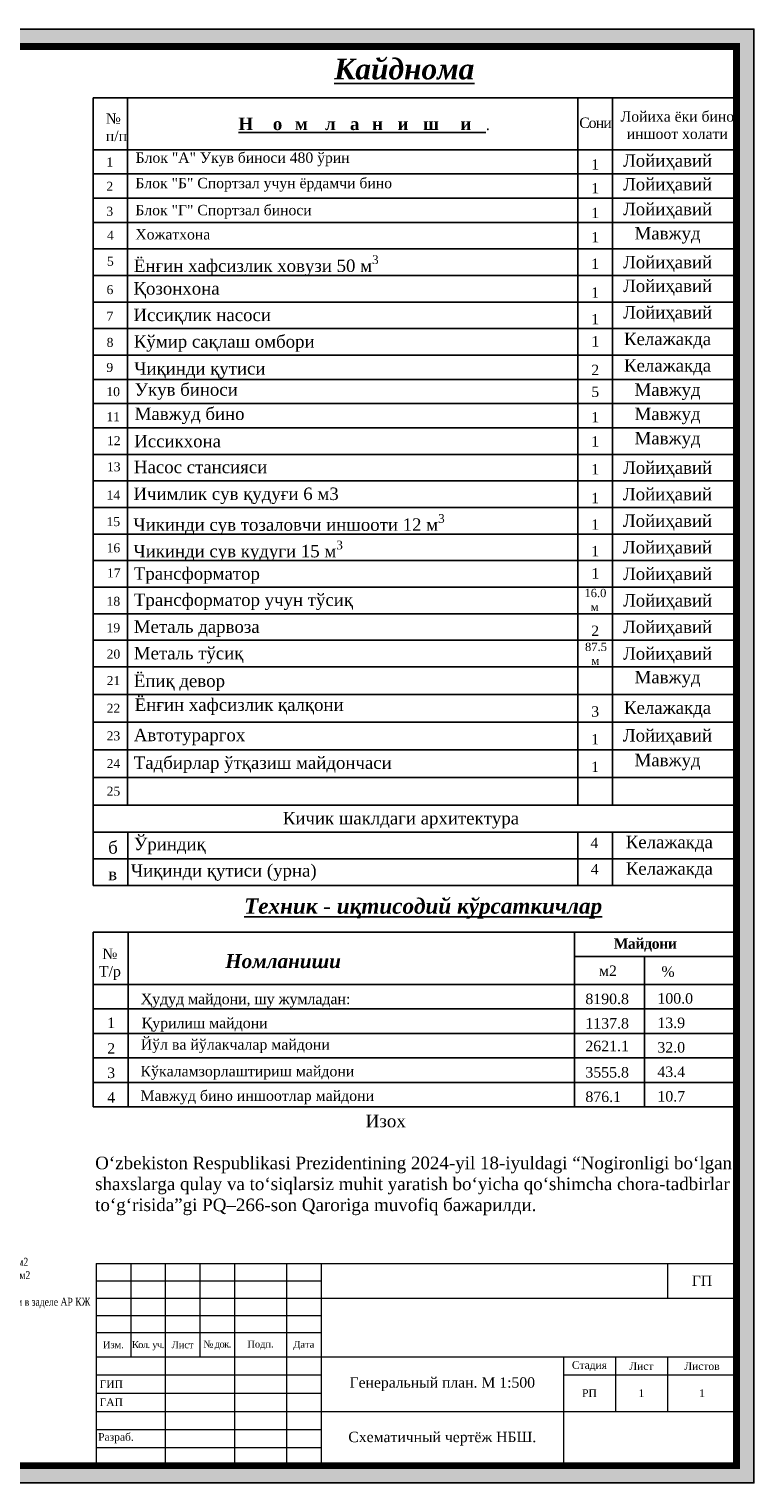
# Model space of a CAD drawing. Extents: x 398198 to 398512, y 4213857 to 4214102.
# Tile 36 of 36: x 398407 to 398512, y 4213857 to 4214067. Entities that reach past the tile are written whole.
import ezdxf

# ---------------------------------------------------------------- set-up
doc = ezdxf.new("R2010")
doc.units = 0
doc.header["$LTSCALE"] = 0.5
doc.header["$MEASUREMENT"] = 0
doc.layers.add('(003) Пункты', color=7, linetype='Continuous')
doc.layers.add('выноска_координат', color=7, linetype='Continuous')
doc.layers.add('.', color=7, linetype='Continuous', lineweight=15)
doc.layers.add('Yozuvlar', color=250, linetype='Continuous', lineweight=18)
doc.styles.add('ESKD1', font='times.ttf', dxfattribs={"width": 0.8, "oblique": 15})
doc.styles.add('ISOCPEUR', font='isocpeui.ttf', dxfattribs={"height": 250})
doc.styles.add('MtXpl_Times_New_Roma', font='times.ttf')
doc.styles.add('TIMES NEW', font='times.ttf')

msp = doc.modelspace()

# ---------------------------------------------------------------- hatches: boundary and pattern name
at = {"layer": '.', "linetype": 'Continuous', "lineweight": 35, "true_color": 0xffffff}
h = msp.add_hatch(color=7, dxfattribs=at)
h.dxf.hatch_style = 1
h.paths.add_polyline_path([(398214.89, 4214067.26), (398511.89, 4214067.26), (398511.89, 4213857.26), (398214.89, 4213857.26)])
h.paths.add_polyline_path([(398224.89, 4214064.76), (398509.39, 4214064.76), (398509.39, 4213859.76), (398224.89, 4213859.76)], flags=16)

# ---------------------------------------------------------------- linework, layer by layer
at = {"color": 0}
for p, q in [((398416.45, 4214035.51), (398416.45, 4214057.34)), ((398416.45, 4213943.58), (398416.45, 4214057.34)), ((398416.45, 4214057.34), (398509.39, 4214057.34)), ((398421.45, 4214004.66), (398421.45, 4214057.34)), ((398486.45, 4213955.17), (398486.45, 4214057.34)), ((398491.45, 4214035.51), (398491.45, 4214057.34)), ((398491.45, 4214004.66), (398491.45, 4214057.34)), ((398491.45, 4214035.51), (398491.45, 4214057.34)), ((398509.39, 4214035.51), (398509.39, 4214057.34)), ((398421.45, 4213955.17), (398421.45, 4214053.51)), ((398491.45, 4213955.17), (398491.45, 4214053.51)), ((398509.39, 4213966.47), (398509.39, 4214054.21)), ((398416.45, 4214049.84), (398509.39, 4214049.84)), ((398416.45, 4214049.84), (398509.39, 4214049.84)), ((398416.45, 4214046.34), (398509.39, 4214046.34)), ((398416.45, 4214046.34), (398509.39, 4214046.34)), ((398416.45, 4214042.84), (398509.39, 4214042.84)), ((398416.45, 4214042.84), (398509.39, 4214042.84)), ((398416.45, 4214039.34), (398509.53, 4214039.34)), ((398416.45, 4214039.34), (398509.53, 4214039.34)), ((398416.45, 4214035.51), (398509.4, 4214035.51)), ((398416.45, 4214035.51), (398509.4, 4214035.51)), ((398416.45, 4214031.67), (398509.4, 4214031.67)), ((398416.45, 4214031.67), (398509.53, 4214031.67)), ((398416.45, 4214031.67), (398509.4, 4214031.67)), ((398416.45, 4214027.83), (398509.4, 4214027.83)), ((398416.45, 4214027.83), (398509.4, 4214027.83)), ((398416.45, 4214024), (398509.4, 4214024)), ((398416.45, 4214024), (398509.4, 4214024)), ((398416.45, 4214020.16), (398509.4, 4214020.16)), ((398416.45, 4214016.66), (398509.39, 4214016.66)), ((398416.45, 4214016.66), (398509.39, 4214016.66)), ((398416.45, 4214013.16), (398509.39, 4214013.16)), ((398416.45, 4214013.16), (398509.39, 4214013.16)), ((398416.45, 4214009.66), (398509.53, 4214009.66)), ((398416.45, 4214009.66), (398509.53, 4214009.66)), ((398416.45, 4214005.83), (398509.4, 4214005.83)), ((398416.45, 4214005.83), (398509.4, 4214005.83)), ((398416.45, 4214001.99), (398509.4, 4214001.99)), ((398416.45, 4214001.99), (398509.53, 4214001.99)), ((398416.45, 4214001.99), (398509.4, 4214001.99)), ((398416.45, 4213998.16), (398509.4, 4213998.16)), ((398416.45, 4213998.16), (398509.4, 4213998.16)), ((398416.45, 4213994.32), (398509.4, 4213994.32)), ((398416.45, 4213994.32), (398509.4, 4213994.32)), ((398416.45, 4213990.49), (398509.4, 4213990.49)), ((398416.45, 4213986.65), (398509.4, 4213986.65)), ((398416.45, 4213986.65), (398509.53, 4213986.65)), ((398416.45, 4213986.65), (398509.4, 4213986.65)), ((398416.45, 4213982.81), (398509.4, 4213982.81)), ((398416.45, 4213982.81), (398509.4, 4213982.81)), ((398416.45, 4213978.98), (398509.4, 4213978.98)), ((398416.45, 4213978.98), (398509.4, 4213978.98)), ((398416.45, 4213975.14), (398509.4, 4213975.14)), ((398416.46, 4213971.15), (398509.4, 4213971.15)), ((398416.46, 4213967.16), (398509.4, 4213967.16)), ((398416.46, 4213963.16), (398509.4, 4213963.16)), ((398416.46, 4213959.17), (398509.4, 4213959.17)), ((398416.46, 4213955.17), (398509.4, 4213955.17)), ((398416.48, 4213951.25), (398509.42, 4213951.25)), ((398421.47, 4213943.58), (398421.47, 4213951.25)), ((398486.47, 4213943.58), (398486.47, 4213951.25)), ((398491.47, 4213943.58), (398491.47, 4213951.25)), ((398416.48, 4213947.41), (398509.42, 4213947.41)), ((398416.46, 4213943.58), (398509.4, 4213943.58)), ((398416.46, 4213943.58), (398509.4, 4213943.58))]:
    msp.add_line(p, q, dxfattribs=at)
at = {"color": 7}
for p, q in [((398416.47, 4213911.58), (398416.47, 4213936.83)), ((398416.47, 4213936.83), (398509.39, 4213936.83)), ((398421.52, 4213911.58), (398421.52, 4213936.83)), ((398486, 4213936.83), (398486, 4213911.58)), ((398486, 4213933.29), (398509.39, 4213933.29)), ((398496.09, 4213933.29), (398496.09, 4213911.58)), ((398416.47, 4213929.25), (398460.7, 4213929.25)), ((398460.7, 4213929.25), (398509.39, 4213929.25)), ((398416.47, 4213925.72), (398460.7, 4213925.72)), ((398460.11, 4213925.72), (398509.39, 4213925.72)), ((398416.47, 4213922.18), (398460.7, 4213922.18)), ((398460.7, 4213922.18), (398509.39, 4213922.18)), ((398416.47, 4213918.65), (398460.7, 4213918.65)), ((398460.7, 4213918.65), (398509.39, 4213918.65)), ((398460.7, 4213915.11), (398416.47, 4213915.11)), ((398509.39, 4213915.11), (398460.7, 4213915.11)), ((398509.39, 4213911.58), (398416.47, 4213911.58))]:
    msp.add_line(p, q, dxfattribs=at)
msp.add_lwpolyline([(398214.89, 4214067.26), (398511.89, 4214067.26), (398511.89, 4213857.26), (398214.89, 4213857.26)], close=True)
at = {"const_width": 1}
msp.add_lwpolyline([(398224.89, 4214064.76), (398509.39, 4214064.76), (398509.39, 4213859.76), (398224.89, 4213859.76)], close=True, dxfattribs=at)
at = {"layer": 'Yozuvlar', "linetype": 'Continuous', "ltscale": 0.1}
for p, q in [((398416.89, 4213888.97), (398509.39, 4213888.97)), ((398416.89, 4213888.97), (398416.89, 4213859.76)), ((398421.89, 4213888.97), (398421.89, 4213875.49)), ((398426.89, 4213888.97), (398426.89, 4213859.76)), ((398431.89, 4213888.97), (398431.89, 4213875.49)), ((398436.89, 4213888.97), (398436.89, 4213859.76)), ((398444.39, 4213888.97), (398444.39, 4213859.76)), ((398449.39, 4213888.97), (398449.39, 4213859.76)), ((398499.39, 4213888.97), (398499.39, 4213883.97)), ((398509.39, 4213888.97), (398509.39, 4213859.76)), ((398416.89, 4213886.47), (398449.39, 4213886.47)), ((398416.89, 4213883.97), (398449.39, 4213883.97)), ((398449.39, 4213883.97), (398509.39, 4213883.97)), ((398416.89, 4213881.47), (398449.39, 4213881.47)), ((398416.89, 4213878.97), (398449.39, 4213878.97)), ((398416.89, 4213875.49), (398484.39, 4213875.49)), ((398484.39, 4213875.49), (398509.39, 4213875.49)), ((398484.39, 4213875.49), (398484.39, 4213859.76)), ((398491.89, 4213875.49), (398491.89, 4213867.56)), ((398499.39, 4213875.49), (398499.39, 4213867.56)), ((398416.89, 4213872.89), (398449.39, 4213872.89)), ((398484.39, 4213872.89), (398509.39, 4213872.89)), ((398416.89, 4213870.23), (398449.39, 4213870.23)), ((398416.89, 4213867.56), (398449.39, 4213867.56)), ((398449.39, 4213867.56), (398509.39, 4213867.56)), ((398416.89, 4213864.96), (398449.39, 4213864.96)), ((398416.89, 4213862.36), (398449.39, 4213862.36)), ((398416.89, 4213859.76), (398509.39, 4213859.76))]:
    msp.add_line(p, q, dxfattribs=at)

# ---------------------------------------------------------------- texts
at = {"layer": '(003) Пункты', "color": 0, "lineweight": 40, "style": 'MtXpl_Times_New_Roma'}
for s, height, p in [('4', 1.5, (398488.29, 4213948.97)), ('б', 1.8, (398418.64, 4213948.15)), ('4', 1.5, (398488.32, 4213945.16)), ('в', 1.8, (398418.64, 4213944.31))]:
    msp.add_text(s, height=height, dxfattribs=at).set_placement(p)
at = {"layer": '(003) Пункты', "color": 0, "style": 'MtXpl_Times_New_Roma'}
for s, insert, char_height, width, attachment_point in [('{\\fTimes New Roman|b0|i0|c204|p18;№\\Pп/п}', (398418.31, 4214055.08), 1.5, 5.2309, 1), ('{\\fTahoma|b0|i0|c204|p34; \\fTimes New Roman|b0|i0|c204|p18;\\C256;Блок "A" Укув биноси 480 ўрин}', (398422.04, 4214049.44), 1.5, 52.8509, 1), ('Лойиҳавий', (398499.42, 4214049.17), 1.8, 24.9212, 2), ('{\\fTimes New Roman|b0|i0|c204|p18;\\C256;1}', (398418.38, 4214048.71), 1.3, 2.5046, 1), ('{\\fTimes New Roman|b0|i0|c204|p18;\\H1.2x;1}', (398488.41, 4214048.46), 1.25, 4.1201, 1), ('{\\fTimes New Roman|b0|i0|c0|p18;2}', (398418.38, 4214045.21), 1.3, 2.5046, 1), ('{\\fTahoma|b0|i0|c204|p34; \\fTimes New Roman|b0|i0|c204|p18;\\C256;Блок "Б" Спортзал учун ёрдамчи бино}', (398422, 4214045.77), 1.5, 84.9811, 1), ('{\\fTimes New Roman|b0|i0|c204|p18;\\H1.2x;1}', (398488.41, 4214045.04), 1.25, 4.1201, 1), ('Лойиҳавий', (398499.42, 4214045.75), 1.8, 24.9212, 2), ('{\\fTimes New Roman|b0|i0|c204|p18;3}', (398418.38, 4214041.6, -0.27), 1.3, 2.5046, 1), ('{\\fTahoma|b0|i0|c204|p34; \\fTimes New Roman|b0|i0|c204|p18;\\C256;Блок "Г" Спортзал биноси}', (398422, 4214041.87), 1.5, 84.9811, 1), ('{\\fTimes New Roman|b0|i0|c204|p18;\\H1.2x;1}', (398488.41, 4214041.46), 1.25, 4.1201, 1), ('Лойиҳавий', (398499.42, 4214042.17), 1.8, 24.9212, 2), ('Мавжуд', (398499.42, 4214038.67), 1.8, 24.9212, 2), ('\\pt1.3;4', (398418.47, 4214038.13, -0.27), 1.3, 2.5046, 1), ('{\\C256; Хожатхона}', (398422, 4214038.37), 1.5, 84.9811, 1), ('{\\fTimes New Roman|b0|i0|c204|p18;\\H1.2x;1}', (398488.41, 4214037.96), 1.25, 4.1201, 1), ('{\\fTimes New Roman|b0|i0|c204|p18;5}', (398418.47, 4214034.37, -0.27), 1.3, 2.5046, 1), ('\\A1;{\\H1.2x;\\C256;Ёнғин хафсизлик ховузи 50 м\\H0.7x;\\S3 ^ ;}', (398422.36, 4214034.59), 1.5, 84.9811, 1), ('Лойиҳавий', (398499.42, 4214034.5), 1.8, 24.9212, 2), ('{\\H1.2x;1}', (398488.41, 4214034.12), 1.25, 4.1201, 1), ('{\\fTimes New Roman|b0|i0|c204|p18;6}', (398418.41, 4214030.28, -0.27), 1.3, 2.5046, 1), ('{\\H1.2x;\\C256;Қозонхона}', (398422.29, 4214030.71), 1.5, 57.0704, 1), ('Лойиҳавий', (398499.42, 4214031.08), 1.8, 24.9212, 2), ('{\\fTimes New Roman|b0|i0|c204|p18;\\H1.2x;1}', (398488.4, 4214029.96), 1.25, 4.1201, 1), ('{\\fTimes New Roman|b0|i0|c0|p18;7}', (398418.41, 4214026.45, -0.27), 1.3, 2.5046, 1), ('{\\H1.2x;\\C256;Иссиқлик насоси}', (398422.29, 4214026.88), 1.5, 68.2195, 1), ('{\\H1.2x;1}', (398488.41, 4214026.12), 1.25, 4.1201, 1), ('Лойиҳавий', (398499.42, 4214027.25), 1.8, 24.9212, 2), ('{\\fTimes New Roman|b0|i0|c0|p18;8}', (398418.42, 4214022.66, -0.27), 1.3, 2.5046, 1), ('{\\H1.2x;\\C256;Кўмир сақлаш омбори }', (398422.35, 4214023.04), 1.5, 39.6451, 1), ('{\\fTimes New Roman|b0|i0|c204|p18;\\H1.2x;1}', (398488.42, 4214022.91), 1.25, 4.1201, 1), ('Келажакда', (398499.42, 4214023.41), 1.8, 24.9212, 2), ('Келажакда', (398499.42, 4214019.58), 1.8, 24.9212, 2), ('{\\C256;9}', (398418.38, 4214019.04), 1.3, 2.5046, 1), ('{\\H1.2x;Чиқинди қутиси}', (398422.4, 4214019.15), 1.5, 55.241, 1), ('{\\H1.2x;2}', (398488.41, 4214018.78), 1.25, 4.1201, 1), ('10', (398418.38, 4214015.54), 1.3, 2.5046, 1), ('{\\C256;Укув биноси}', (398422.47, 4214016.1), 1.8, 84.9811, 1), ('{\\H1.2x;5}', (398488.41, 4214015.62), 1.25, 4.1201, 1), ('Мавжуд', (398499.42, 4214016.08), 1.8, 24.9212, 2), ('11', (398418.38, 4214011.92, -0.27), 1.3, 2.5046, 1), ('{\\H1.2x;\\C256;Мавжуд бино}', (398422.47, 4214012.6), 1.5, 84.9811, 1), ('{\\H1.2x;1}', (398488.41, 4214011.96), 1.25, 4.1201, 1), ('Мавжуд', (398499.42, 4214012.58), 1.8, 24.9212, 2), ('\\pt1.3;12', (398418.47, 4214008.46, -0.27), 1.3, 2.5046, 1), ('{\\H1.2x;Иссикхона}', (398422.4, 4214008.65), 1.5, 55.241, 1), ('{\\H1.2x;1}', (398488.41, 4214008.46), 1.25, 4.1201, 1), ('Мавжуд', (398499.42, 4214009.08), 1.8, 24.9212, 2), ('{\\H1.2x;Насос стансияси}', (398422.36, 4214004.91), 1.5, 84.9811, 1), ('Лойиҳавий', (398499.42, 4214004.82), 1.8, 24.9212, 2), ('13', (398418.47, 4214004.69, -0.27), 1.3, 2.5046, 1), ('{\\H1.2x;1}', (398488.41, 4214004.44), 1.25, 4.1201, 1), ('{\\H1.2x;\\C256;Ичимлик сув қудуғи 6 м3}', (398422.29, 4214001.04), 1.5, 57.0704, 1), ('Лойиҳавий', (398499.41, 4214000.99), 1.8, 24.9212, 2), ('14', (398418.41, 4214000.61, -0.27), 1.3, 2.5046, 1), ('{\\H1.2x;1}', (398488.4, 4214000.28), 1.25, 4.1201, 1), ('15', (398418.41, 4213996.77, -0.27), 1.3, 2.5046, 1), ('\\A1;{\\H1.2x;\\C256;Чикинди сув тозаловчи иншооти 12 м\\H0.7x;\\S3^ ;}', (398422.29, 4213997.2), 1.5, 68.2195, 1), ('Лойиҳавий', (398499.41, 4213997.15), 1.8, 24.9212, 2), ('{\\fTimes New Roman|b0|i0|c204|p18;\\H1.2x;1}', (398488.41, 4213996.44), 1.25, 4.1201, 1), ('16', (398418.42, 4213992.98, -0.27), 1.3, 2.5046, 1), ('\\A1;{\\H1.2x;\\C256;Чикинди сув кудуги 15 м\\H0.7x;\\S3^ ;}', (398422.29, 4213993.37), 1.5, 68.2195, 1), ('{\\fTimes New Roman|b0|i0|c204|p18;\\H1.2x;1}', (398488.41, 4213992.61), 1.25, 4.1201, 1), ('Лойиҳавий', (398499.41, 4213993.32), 1.8, 24.9212, 2), ('17', (398418.47, 4213989.35, -0.27), 1.3, 2.5046, 1), ('{\\H1.2x;\\C256;Трансформатор}', (398422.35, 4213989.52), 1.5, 39.6451, 1), ('{\\H1.2x;1}', (398488.42, 4213989.39), 1.25, 4.1201, 1), ('Лойиҳавий', (398499.42, 4213989.48), 1.8, 24.9212, 2), ('{\\H1.2x;\\C256;Трансформатор учун тўсиқ}', (398422.36, 4213985.73), 1.5, 84.9811, 1), ('\\pi0.23304;{\\H1.2x;16.0 \\P\\pi1.12677;м}', (398487.18, 4213986.41), 1, 3.2961, 1), ('Лойиҳавий', (398499.42, 4213985.65), 1.8, 24.9212, 2), ('18', (398418.41, 4213985.26, -0.27), 1.3, 2.5046, 1), ('{\\H1.2x;\\C256;Металь дарвоза}', (398422.35, 4213981.85), 1.5, 39.6451, 1), ('Лойиҳавий', (398499.42, 4213981.81), 1.8, 24.9212, 2), ('19', (398418.41, 4213981.43, -0.27), 1.3, 2.5046, 1), ('{\\H1.2x;2}', (398488.4, 4213981.1), 1.25, 4.1201, 1), ('20', (398418.42, 4213977.64, -0.27), 1.3, 2.5046, 1), ('{\\H1.2x;\\C256;Металь тўсиқ}', (398422.35, 4213978.02), 1.5, 39.6451, 1), ('\\pi-0.06223;{\\H1.2x;87.5\\P\\pi0.85485;м}', (398487.56, 4213978.63), 1, 2.7522, 1), ('Лойиҳавий', (398499.42, 4213977.97), 1.8, 24.9212, 2), ('21', (398418.42, 4213973.81, -0.27), 1.3, 2.5046, 1), ('{\\H1.2x;\\C256;Ёпиқ девор }', (398422.35, 4213974.02), 1.5, 39.6451, 1), ('Мавжуд', (398499.42, 4213974.56), 1.8, 24.9212, 2), ('22', (398418.42, 4213969.81, -0.27), 1.3, 2.5046, 1), ('{\\H1.2x;\\C256;Ёнғин хафсизлик қалқони}', (398422.47, 4213970.58), 1.5, 84.9811, 1), ('{\\H1.2x;3}', (398488.41, 4213969.44), 1.25, 4.1201, 1), ('Келажакда', (398499.42, 4213970.15), 1.8, 24.9212, 2), ('23 ', (398418.42, 4213965.82, -0.27), 1.3, 2.5046, 1), ('{\\H1.2x;\\C256;Автотураргох }', (398422.34, 4213966.2), 1.5, 58.7892, 1), ('{\\fTimes New Roman|b0|i0|c204|p18;\\H1.2x;1}', (398488.39, 4213965.44), 1.25, 4.1201, 1), ('Лойиҳавий', (398499.4, 4213966.15), 1.8, 24.9212, 2), ('24 ', (398418.42, 4213961.82, -0.27), 1.3, 2.5046, 1), ('{\\H1.2x;\\C256;Тадбирлар ўтқазиш майдончаси}', (398422.34, 4213962.2), 1.5, 58.7892, 1), ('{\\H1.2x;1}', (398488.39, 4213961.45), 1.25, 4.1201, 1), ('Мавжуд', (398499.42, 4213962.58), 1.8, 24.9212, 2), ('25 ', (398418.42, 4213957.83, -0.27), 1.3, 2.5046, 1), ('{\\fTimes New Roman|b0|i0|c204|p18;\\H1.2x;Кичик шаклдаги архитектура}', (398443.86, 4213954.18), 1.5, 55.241, 1), ('{\\fTimes New Roman|b0|i0|c204|p18;\\H1.2x;Ўриндиқ}', (398422.37, 4213950.45), 1.5, 55.241, 1), ('Келажакда', (398499.67, 4213950.74), 1.8, 24.9212, 2), ('{\\H1.2x;Чиқинди қутиси (урна)}', (398421.92, 4213946.62), 1.5, 55.241, 1), ('Келажакда', (398499.67, 4213946.91), 1.8, 24.9212, 2)]:
    msp.add_mtext(s, dxfattribs=dict(at, insert=insert, char_height=char_height, width=width, attachment_point=attachment_point))
at = {"color": 0, "style": 'MtXpl_Times_New_Roma'}
for s, insert, char_height, width, attachment_point in [('{\\fTimes New Roman|b1|i1|c204|p18;\\LКайднома}', (398461.39, 4214061.47, -317.35), 3, 92.0561, 5), ('\\pi0.15156;{\\H1.2x;Лойиха ёки бино \\P\\pi1.03243;иншоот холати}', (398492.49, 4214055.39), 1.25, 16.2343, 1), ('{\\fTimes New Roman|b1|i0|c204|p18;\\H1.44x;\\T2.35;\\LНомланиши\\fTimes New Roman|b0|i0|c204|p18;\\H0.83333x;\\l.}', (398437.45, 4214054.48), 1.25, 4.7558, 1), ('{\\fTimes New Roman|b0|i0|c204|p18;\\H1.2x;\\T0.9;Сони}', (398486.67, 4214054.48), 1.25, 4.7558, 1), ('{\\fTimes New Roman|b1|i1|c204|p18;\\LТехник - иқтисодий кўрсаткичлар}', (398464.12, 4213940.23), 2.2113, 92.6738, 5), ('{\\fTimes New Roman|b1|i0|c204|p18;\\T0.95;Майдони}', (398496.17, 4213935.93), 1.515, 12.5373, 2), ('{\\fTimes New Roman|b0|i0|c204|p18;№\\PТ/р}', (398418.89, 4213934.45), 1.515, 4.7497, 2), ('{\\fTimes New Roman|b1|i1|c204|p18;Номланиши}', (398443.9, 4213933.65), 2.02, 50.8594, 2), ('{\\fTimes New Roman|b0|i0|c204|p18;м2}', (398489.51, 4213932), 1.515, 7.7591, 1), ('{\\fTimes New Roman|b0|i0|c204|p18;%}', (398498.53, 4213931.88), 1.515, 7.7591, 1), ('{\\fTimes New Roman|b0|i0|c204|p18;Ҳудуд майдони, шу жумладан:}', (398423.34, 4213927.93), 1.515, 62.454, 1), ('8190.8', (398487.55, 4213927.94), 1.515, 10.0446, 1), ('100.0', (398497.95, 4213928.01), 1.515, 0.5088, 1), ('{\\fTimes New Roman|b0|i0|c204|p18;1}', (398418.5, 4213924.48), 1.515, 0.5088, 1), ('{\\fTimes New Roman|b0|i0|c204|p18;Қурилиш майдони}', (398423.48, 4213924.46), 1.515, 66.2699, 1), ('1137.8', (398487.55, 4213924.41), 1.515, 7.1079, 1), ('13.9', (398497.95, 4213924.48), 1.515, 0.5088, 1), ('{\\fTimes New Roman|b0|i0|c204|p18;Йўл ва йўлакчалар майдони}', (398423.34, 4213921.36), 1.515, 57.0471, 1), ('2621.1', (398487.55, 4213921.13), 1.515, 7.0161, 1), ('32.0', (398497.95, 4213920.94), 1.515, 0.5088, 1), ('{\\fTimes New Roman|b0|i0|c204|p18;2}', (398418.5, 4213920.79), 1.515, 0.5088, 1), ('{\\fTimes New Roman|b0|i0|c0|p18;3}', (398418.5, 4213917.26), 1.515, 0.5088, 1), ('{\\fTimes New Roman|b0|i0|c204|p18;Кўкаламзорлаштириш майдони}', (398423.3, 4213917.5), 1.515, 66.5961, 1), ('3555.8', (398487.55, 4213917.34), 1.515, 6.8326, 1), ('43.4', (398497.95, 4213917.41), 1.515, 0.5088, 1), ('4', (398418.5, 4213913.72), 1.51, 0.5088, 1), ('Мавжуд бино иншоотлар майдони', (398423.3, 4213913.96), 1.515, 66.5961, 1), ('876.1', (398487.55, 4213913.8), 1.515, 6.8326, 1), ('10.7', (398497.95, 4213913.87), 1.515, 0.5088, 1)]:
    msp.add_mtext(s, dxfattribs=dict(at, insert=insert, char_height=char_height, width=width, attachment_point=attachment_point))
at = {"layer": 'Yozuvlar', "ltscale": 0.1, "style": 'TIMES NEW'}
for s, insert, char_height, width, attachment_point in [('ГП', (398504.39, 4213886.47), 1.5, 9.7981, 5), ('Изм.', (398419.39, 4213877.21), 1, 4.8007, 5), ('{\\T0.9;Кол\\fTimes New Roman|b0|i0|c238|p18;. \\fTimes New Roman|b0|i0|c204|p18;уч\\fTimes New Roman|b0|i0|c238|p18;.}', (398424.39, 4213877.08), 1, 4.8007, 5), ('Лист', (398429.39, 4213877.21), 1, 4.799, 5), ('{\\T0.9;№ док\\fTimes New Roman|b0|i0|c238|p18;.}', (398434.39, 4213877.17), 1, 4.8001, 5), ('Подп.', (398440.64, 4213877.17), 1, 7.3002, 5), ('Дата', (398446.89, 4213877.12), 1, 4.8001, 5), ('Стадия', (398488.14, 4213874.13), 1.1, 7.305, 5), ('Лист', (398495.64, 4213874.13), 1.1, 7.3002, 5), ('Листов', (398504.39, 4213874.13), 1.1, 9.7981, 5), ('Генеральный план. М 1:500', (398466.89, 4213871.53), 1.5, 34.796, 5), ('ГИП', (398417.4, 4213871.53), 1.1, 9.8013, 4), ('РП', (398488.14, 4213870.23), 1.1, 7.305, 5), ('1', (398495.64, 4213870.23), 1.1, 7.3002, 5), ('1', (398504.39, 4213870.23), 1.1, 9.7981, 5), ('ГАП', (398417.4, 4213868.93), 1.1, 9.8013, 4), ('Разраб.', (398417.19, 4213863.73), 1.1, 9.8013, 4), ('Схематичный чертёж НБШ.', (398466.89, 4213863.66), 1.5, 34.796, 5)]:
    msp.add_mtext(s, dxfattribs=dict(at, insert=insert, char_height=char_height, width=width, attachment_point=attachment_point))
at = {"layer": 'выноска_координат', "color": 30, "linetype": 'ByBlock', "lineweight": 30, "attachment_point": 1}
for s, insert, char_height, width, style in [('{\\fTimes New Roman|b0|i0|c204|p18;\\C0;\\P                                                         Изох\\P\\P\\fTimes New Roman|b0|i0|c0|p18;Oʻ\\fTimes New Roman|b0|i0|c204|p18;zbekiston Respublikasi Prezidentining 2024-yil 18-iyuldagi “Nogironligi bo\\fTimes New Roman|b0|i0|c0|p18;ʻ\\fTimes New Roman|b0|i0|c204|p18;lgan\\Pshaxslarga qulay va to\\fTimes New Roman|b0|i0|c0|p18;ʻ\\fTimes New Roman|b0|i0|c204|p18;siqlarsiz muhit yaratish bo\\fTimes New Roman|b0|i0|c0|p18;ʻ\\fTimes New Roman|b0|i0|c204|p18;yicha qo\\fTimes New Roman|b0|i0|c0|p18;ʻ\\fTimes New Roman|b0|i0|c204|p18;shimcha chora-tadbirlar\\Pto\\fTimes New Roman|b0|i0|c0|p18;ʻ\\fTimes New Roman|b0|i0|c204|p18;g\\fTimes New Roman|b0|i0|c0|p18;ʻ\\fTimes New Roman|b0|i0|c204|p18;risida”gi PQ–266-son Qaroriga muvofiq бажарилди. }', (398416.76, 4213913.47), 1.81481, 92.6569, 'ISOCPEUR'), ('{\\Q0;\\C0;                                                    Қайднома\\P\\P8. Тактил мнемоник диаграмма - 1шт\\P9. Кўзи ожизлар учун йўналтирувчи контраст мойли бўёқ 300мм - 172.0м/51.6 м2\\P10. Кўзи ожизлар учун огоҳлантирувчи контраст мойли бўёқ 600х600мм - 6.48 м2\\P11. Пандус вa зиналар олдида контраст мойли бўёқ 300мм - 10.0м/3.0 м2\\P12. Кўзи ожизлар учун тутқичларда Брайл алифбосидаги тактил маълумот обём в заделе АР КЖ}', (398358.56, 4213895.56), 1.1555, 69.3895, 'ESKD1')]:
    msp.add_mtext(s, dxfattribs=dict(at, insert=insert, char_height=char_height, width=width, style=style))

doc.saveas('drawing.dxf')
